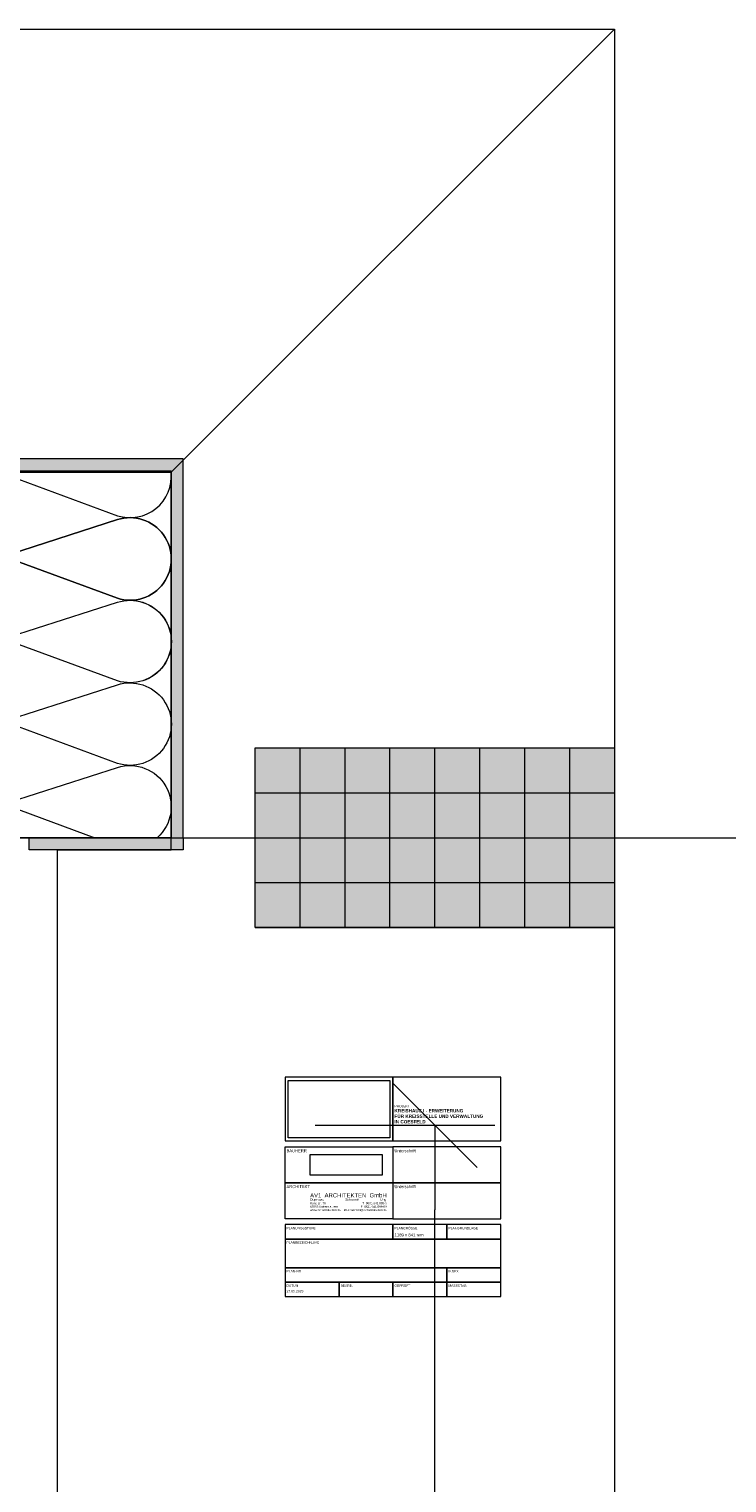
# Model space of a CAD drawing. Header units: metres. Extents: x -111 to 152, y -132 to 99.
# Tile 231 of 256: x 0.186 to 0.769, y -0.539 to 0.675. Entities that reach past the tile are written whole.
import ezdxf

# ---------------------------------------------------------------- set-up
doc = ezdxf.new("R2010")
doc.units = ezdxf.units.M
doc.header["$XCLIPFRAME"] = 0
doc.header["$PDMODE"] = 1
doc.header["$PDSIZE"] = -2
doc.linetypes.add('Achsen 01', pattern=[5.291531, 3.175, -1.058062, 0.352704, -0.705764])
doc.layers.get('0').update_dxf_attribs({"lineweight": 25})
for name, color, linetype, lineweight, true_color in [('014_Fassadenarbeiten-000 Aufsicht Betonfertigteile', 7, 'Continuous', 9, 0xc0c0c0), ('014_Fassadenarbeiten-330 mineralische Dämmung', 7, 'Continuous', 9, 0x666666), ('032_Metallarbeiten-PR_Fassade', 7, 'Continuous', 13, 0x444444), ('AV1-Achsen', 1, 'Achsen 01', 18, 0xff0000), ('DIN 277-Nettoraumfläche-Nutzflächen', 7, 'Continuous', 5, 0xd9d9d9)]:
    doc.layers.add(name, color=color, linetype=linetype, lineweight=lineweight, true_color=true_color)
for name, color, linetype, lineweight in [('014_Fassadenarbeiten-330 Betonfertigteile vertikal', 7, 'Continuous', 9), ('030_Sonnenschutzarbeiten-BLENDSCHUTZ', 7, 'Continuous', 5), ('_EG (2D)', 7, 'Continuous', 9), ('_EG - DS (2D)', 7, 'Continuous', 9), ('_GRU (2D)', 7, 'Continuous', 9), ('_Plankopf (2D)', 7, 'Continuous', 9), ('Bemaßung-Bemaßung', 7, 'Continuous', 9), ('Keine', 7, 'Continuous', 9)]:
    doc.layers.add(name, color=color, linetype=linetype, lineweight=lineweight)
doc.layers.get('0').freeze()
doc.styles.add('Arial', font='arial.ttf')
doc.styles.add('Arial (bold)', font='arialbd.ttf')
doc.styles.add('Arial Narrow', font='ARIALN.TTF')
doc.dimstyles.new('COE 50', dxfattribs={"dimtxt": 126.090495, "dimasz": 0.001414, "dimexe": 0.001, "dimexo": 0.01, "dimgap": 0.001, "dimtad": 1, "dimdec": 3, "dimtxsty": 'Arial', "dimblk": 'VW_SLASH-3', "dimblk1": 'VW_SLASH-3', "dimblk2": 'VW_SLASH-3', "dimcen": 0, "dimadec": 3, "dimazin": 0, "dimtfac": 0.8, "dimtdec": 3, "dimtix": 1, "dimtmove": 0, "dimatfit": 0, "dimldrblk": 'VW_SLASH-2', "dimfxl": 0.002, "dimfxlon": 1, "dimfrac": 2, "dimtolj": 1, "dimarcsym": 0})
picture_1 = doc.add_image_def('image2.png', size_in_pixel=(1587, 454))
picture_2 = doc.add_image_def('image3.jpg', size_in_pixel=(1200, 801))

# ---------------------------------------------------------------- blocks, each defined once
blk = doc.blocks.new('VW_SLASH-3')
at = {"color": 0, "linetype": 'ByBlock', "lineweight": -2, "transparency": 16777216}
blk.add_line((0, 0), (-1, 0), dxfattribs=at)
at = {"color": 0, "linetype": 'Continuous', "lineweight": 15, "transparency": 16777216, "flags": 128}
blk.add_lwpolyline([(0.5, 0.5), (-0.5, -0.5)], dxfattribs=at)
blk = doc.blocks.new('*D35')
at = {"layer": '030_Sonnenschutzarbeiten-BLENDSCHUTZ', "color": 0, "lineweight": -2}
for p, q in [((0.425, -0.24), (0.575, -0.24)), ((0.525, -2.5043), (0.525, -0.3107)), ((0.425, -2.575), (0.575, -2.575))]:
    blk.add_line(p, q, dxfattribs=at)
at = {"layer": 'Defpoints', "color": 0}
for p in [(-0.215, -0.24), (0.525, -0.24), (-0.215, -2.575)]:
    blk.add_point(p, dxfattribs=at)
at = {"layer": '030_Sonnenschutzarbeiten-BLENDSCHUTZ', "color": 0, "lineweight": -2, "xscale": 0.070693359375, "yscale": 0.070693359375, "zscale": 0.070693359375}
for p, rotation in [((0.525, -0.24), 90), ((0.525, -2.575), 270)]:
    blk.add_blockref('VW_SLASH-3', p, dxfattribs=dict(at, rotation=rotation))
at = {"layer": '030_Sonnenschutzarbeiten-BLENDSCHUTZ', "color": 0, "lineweight": 13, "insert": (0.3783, -1.4075), "char_height": 0.12609, "attachment_point": 5, "rotation": 90, "style": 'Arial'}
blk.add_mtext('\\A1;2,33\\S5^ ;', dxfattribs=at)
blk = doc.blocks.new('VW_SLASH-2')
at = {"color": 0, "linetype": 'ByBlock', "lineweight": -2, "transparency": 16777216}
blk.add_line((0, 0), (-1, 0), dxfattribs=at)
at = {"color": 0, "linetype": 'Continuous', "lineweight": 15, "transparency": 16777216, "flags": 128}
blk.add_lwpolyline([(0.5, 0.5), (-0.5, -0.5)], dxfattribs=at)
blk = doc.blocks.new('Group-199')
at = {"layer": '014_Fassadenarbeiten-330 mineralische Dämmung', "transparency": 33554687, "flags": 128}
for points in [[(0.2332, -0.17, 0.324435), (0.2206, -0.1316, 0.324435), (0.1802, -0.1316, 0.324435), (0.1676, -0.17), (0.1965, -0.26, -0.324488), (0.184, -0.2985, -0.324488), (0.1435, -0.2985, -0.324488), (0.131, -0.26), (0.1642, -0.17, 0.324435), (0.1517, -0.1316, 0.324435), (0.1112, -0.1316, 0.324435), (0.0987, -0.17), (0.1276, -0.26, -0.324488), (0.115, -0.2985, -0.324488), (0.0746, -0.2985, -0.324488), (0.062, -0.26), (0.0953, -0.17, 0.324435), (0.0827, -0.1316, 0.324435), (0.0423, -0.1316, 0.324435), (0.0297, -0.17), (0.0586, -0.26, -0.813291), (0, -0.2933)], [(0, -0.1256, -0.450728), (0.0263, -0.17), (0, -0.2412)], [(0.3021, -0.17, 1.372583), (0.2365, -0.17), (0.2655, -0.26, -1.372995), (0.1999, -0.26), (0.2332, -0.17, 1.372583), (0.1676, -0.17), (0.1965, -0.26, -1.372995), (0.131, -0.26), (0.1642, -0.17, 1.372583), (0.0987, -0.17), (0.1276, -0.26, -1.372995), (0.062, -0.26)], [(0.1676, -0.17, -0.324435), (0.1802, -0.1316, -0.324435), (0.2206, -0.1316, -0.324435), (0.2332, -0.17), (0.1999, -0.26, 0.324488), (0.2125, -0.2985, 0.324488), (0.2529, -0.2985, 0.324488), (0.2655, -0.26), (0.2365, -0.17, -0.324435), (0.2491, -0.1316, -0.324435), (0.2895, -0.1316, -0.324435), (0.3021, -0.17), (0.2688, -0.26, 0.54007), (0.305, -0.3048)], [(0.305, -0.1684, -0.131588), (0.305, -0.1505)]]:
    blk.add_lwpolyline(points, format="xyb", dxfattribs=at)
blk = doc.blocks.new('Group-200')
at = {"layer": '014_Fassadenarbeiten-330 mineralische Dämmung', "transparency": 33554687}
blk.add_blockref('Group-199', (0, 0), dxfattribs=at)
blk = doc.blocks.new('Parametric Object-30')
at = {"layer": '014_Fassadenarbeiten-330 mineralische Dämmung', "color": 7, "transparency": 33554687}
blk.add_blockref('Group-200', (0, 0), dxfattribs=at)
at = {"layer": '014_Fassadenarbeiten-330 mineralische Dämmung', "color": 0, "flags": 1}
for tag in ['IFC_UUID', 'instanceID', 'prm0_name', 'prm0_type', 'prm0_value', 'prm1_name', 'prm1_type', 'prm1_value', 'prm2_name', 'prm2_type', 'prm2_value', 'prm3_name', 'prm3_type', 'prm3_value', 'prm4_name', 'prm4_type', 'prm4_value', 'prm5_name', 'prm5_type', 'prm5_value', 'prm6_name', 'prm6_type', 'prm6_value']:
    blk.add_attdef(tag, (0.1169, 0), '', height=0.00018, dxfattribs=at)
blk = doc.blocks.new('*D378')
at = {"layer": 'Bemaßung-Bemaßung', "color": 0, "lineweight": -2}
for p, q in [((0.075, 2.575), (0.075, 2.725)), ((0.675, 2.575), (0.675, 2.725)), ((0.0043, 2.675), (-0.0664, 2.675)), ((0.675, 2.675), (0.075, 2.675)), ((0.7457, 2.675), (0.8164, 2.675))]:
    blk.add_line(p, q, dxfattribs=at)
at = {"layer": 'Defpoints', "color": 0}
for p in [(0.075, 2.675), (0.075, 0.675), (0.675, 0.075)]:
    blk.add_point(p, dxfattribs=at)
at = {"layer": 'Bemaßung-Bemaßung', "color": 0, "lineweight": -2, "xscale": 0.070693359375, "yscale": 0.070693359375, "zscale": 0.070693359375}
blk.add_blockref('VW_SLASH-3', (0.075, 2.675), dxfattribs=at)
at = {"layer": 'Bemaßung-Bemaßung', "color": 0, "lineweight": -2, "xscale": 0.070693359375, "yscale": 0.070693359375, "zscale": 0.070693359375, "rotation": 180}
blk.add_blockref('VW_SLASH-3', (0.675, 2.675), dxfattribs=at)
at = {"layer": 'Bemaßung-Bemaßung', "color": 0, "insert": (0.7749, 2.8264), "char_height": 0.12609, "attachment_point": 5, "style": 'Arial'}
blk.add_mtext('\\A1;60', dxfattribs=at)
blk = doc.blocks.new('*D398')
at = {"layer": 'Bemaßung-Bemaßung', "color": 0, "lineweight": -2}
for p, q in [((0.125, 1.575), (0.125, 1.725)), ((0.675, 1.575), (0.675, 1.725)), ((0.6043, 1.675), (0.1957, 1.675))]:
    blk.add_line(p, q, dxfattribs=at)
at = {"layer": 'Defpoints', "color": 0}
for p in [(0.125, 1.675), (0.125, 0), (0.675, 0)]:
    blk.add_point(p, dxfattribs=at)
at = {"layer": 'Bemaßung-Bemaßung', "color": 0, "lineweight": -2, "xscale": 0.070693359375, "yscale": 0.070693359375, "zscale": 0.070693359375, "rotation": 180}
blk.add_blockref('VW_SLASH-3', (0.125, 1.675), dxfattribs=at)
at = {"layer": 'Bemaßung-Bemaßung', "color": 0, "lineweight": -2, "xscale": 0.070693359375, "yscale": 0.070693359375, "zscale": 0.070693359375}
blk.add_blockref('VW_SLASH-3', (0.675, 1.675), dxfattribs=at)
at = {"layer": 'Bemaßung-Bemaßung', "color": 0, "insert": (0.4, 1.7891), "char_height": 0.12609, "attachment_point": 5, "style": 'Arial'}
blk.add_mtext('\\A1;55', dxfattribs=at)
blk = doc.blocks.new('*D405')
at = {"layer": 'Bemaßung-Bemaßung', "color": 0, "lineweight": -2}
for p, q in [((2.175, 0.7457), (2.175, 0.8164)), ((2.075, 0.675), (2.225, 0.675)), ((2.175, 0.075), (2.175, 0.675)), ((2.075, 0.075), (2.225, 0.075)), ((2.175, 0.0043), (2.175, -0.0664))]:
    blk.add_line(p, q, dxfattribs=at)
at = {"layer": 'Defpoints', "color": 0}
for p in [(0.075, 0.675), (2.175, 0.675), (0.675, 0.075)]:
    blk.add_point(p, dxfattribs=at)
at = {"layer": 'Bemaßung-Bemaßung', "color": 0, "lineweight": -2, "xscale": 0.070693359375, "yscale": 0.070693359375, "zscale": 0.070693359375}
for p, rotation in [((2.175, 0.675), 270), ((2.175, 0.075), 90)]:
    blk.add_blockref('VW_SLASH-3', p, dxfattribs=dict(at, rotation=rotation))
at = {"layer": 'Bemaßung-Bemaßung', "color": 0, "insert": (2.0236, 0.7749), "char_height": 0.12609, "attachment_point": 5, "rotation": 90, "style": 'Arial'}
blk.add_mtext('\\A1;60', dxfattribs=at)
blk = doc.blocks.new('*D406')
at = {"layer": 'Bemaßung-Bemaßung', "color": 0, "lineweight": -2}
for p, q in [((2.175, 0.1457), (2.175, 0.2164)), ((2.075, 0.075), (2.225, 0.075)), ((2.175, -0.075), (2.175, 0.075)), ((2.075, -0.075), (2.225, -0.075)), ((2.175, -0.1457), (2.175, -0.2164))]:
    blk.add_line(p, q, dxfattribs=at)
at = {"layer": 'Defpoints', "color": 0}
for p in [(0.675, 0.075), (2.175, 0.075), (0.675, -0.075)]:
    blk.add_point(p, dxfattribs=at)
at = {"layer": 'Bemaßung-Bemaßung', "color": 0, "lineweight": -2, "xscale": 0.070693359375, "yscale": 0.070693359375, "zscale": 0.070693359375}
for p, rotation in [((2.175, 0.075), 270), ((2.175, -0.075), 90)]:
    blk.add_blockref('VW_SLASH-3', p, dxfattribs=dict(at, rotation=rotation))
at = {"layer": 'Bemaßung-Bemaßung', "color": 0, "insert": (2.0236, -0.1749), "char_height": 0.12609, "attachment_point": 5, "rotation": 90, "style": 'Arial'}
blk.add_mtext('\\A1;15', dxfattribs=at)
blk = doc.blocks.new('*D407')
at = {"layer": 'Bemaßung-Bemaßung', "color": 0, "lineweight": -2}
for p, q in [((2.075, -0.075), (2.225, -0.075)), ((2.175, -2.5543), (2.175, -0.1457)), ((2.075, -2.625), (2.225, -2.625))]:
    blk.add_line(p, q, dxfattribs=at)
at = {"layer": 'Defpoints', "color": 0}
for p in [(0.675, -0.075), (2.175, -0.075), (0.675, -2.625)]:
    blk.add_point(p, dxfattribs=at)
at = {"layer": 'Bemaßung-Bemaßung', "color": 0, "lineweight": -2, "xscale": 0.070693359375, "yscale": 0.070693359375, "zscale": 0.070693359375}
for p, rotation in [((2.175, -0.075), 90), ((2.175, -2.625), 270)]:
    blk.add_blockref('VW_SLASH-3', p, dxfattribs=dict(at, rotation=rotation))
at = {"layer": 'Bemaßung-Bemaßung', "color": 0, "insert": (2.0492, -1.35), "char_height": 0.12609, "attachment_point": 5, "rotation": 90, "style": 'Arial'}
blk.add_mtext('\\A1;2,55', dxfattribs=at)
blk = doc.blocks.new('*D426')
at = {"layer": 'Bemaßung-Bemaßung', "color": 0, "lineweight": -2}
for p, q in [((-39.825, 3.075), (-39.825, 3.225)), ((0.675, 3.075), (0.675, 3.225)), ((-39.7543, 3.175), (0.6043, 3.175))]:
    blk.add_line(p, q, dxfattribs=at)
at = {"layer": 'Defpoints', "color": 0}
for p in [(0.675, 3.175), (-39.825, 0), (0.675, 0)]:
    blk.add_point(p, dxfattribs=at)
at = {"layer": 'Bemaßung-Bemaßung', "color": 0, "lineweight": -2, "xscale": 0.070693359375, "yscale": 0.070693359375, "zscale": 0.070693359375, "rotation": 180}
blk.add_blockref('VW_SLASH-3', (-39.825, 3.175), dxfattribs=at)
at = {"layer": 'Bemaßung-Bemaßung', "color": 0, "lineweight": -2, "xscale": 0.070693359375, "yscale": 0.070693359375, "zscale": 0.070693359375}
blk.add_blockref('VW_SLASH-3', (0.675, 3.175), dxfattribs=at)
at = {"layer": 'Bemaßung-Bemaßung', "color": 0, "insert": (-19.575, 3.3008), "char_height": 0.12609, "attachment_point": 5, "style": 'Arial'}
blk.add_mtext('\\A1;40,50', dxfattribs=at)
blk = doc.blocks.new('Group-734')
at = {"layer": 'Keine', "transparency": 33554687, "line_spacing_factor": 0.969122, "style": 'Arial'}
for s, insert, char_height, attachment_point in [('AV1  ARCHITEKTEN  GmbH', (0.4209, -0.3003), 0.003531, 7), ('www.av1architekten.de', (0.4209, -0.3099), 0.001765, 1), ('67655 Kaiserslautern', (0.4209, -0.3071), 0.001765, 1), ('Kanalstr. 75', (0.4209, -0.3042), 0.001765, 1), ('kh-l.coesfeld@av1architekten.de', (0.4848, -0.3099), 0.001765, 3), ('F  0631-341 099-69', (0.4848, -0.3071), 0.001765, 3), ('T  0631-341 099-0', (0.4848, -0.3042), 0.001765, 3)]:
    blk.add_mtext(s, dxfattribs=dict(at, insert=insert, char_height=char_height, attachment_point=attachment_point))
at = {"layer": 'Keine', "transparency": 33554687, "insert": (0.4209, -0.301), "char_height": 0.002017, "width": 0.063943, "attachment_point": 1, "line_spacing_factor": 0.969122, "style": 'Arial'}
blk.add_mtext("Dujmovic'                      Schanné                       Urig", dxfattribs=at)
blk = doc.blocks.new('Plankopf (2D)')
at = {"layer": 'Keine', "linetype": 'Continuous', "flags": 128}
for points in [[(0.49, -0.2), (0.4, -0.2), (0.4, -0.253), (0.49, -0.253)], [(0.58, -0.2), (0.49, -0.2), (0.49, -0.253), (0.58, -0.253)], [(0.4, -0.258), (0.49, -0.258), (0.49, -0.288), (0.4, -0.288)], [(0.58, -0.258), (0.49, -0.258), (0.49, -0.288), (0.58, -0.288)], [(0.4, -0.288), (0.49, -0.288), (0.49, -0.318), (0.4, -0.318)], [(0.58, -0.288), (0.49, -0.288), (0.49, -0.318), (0.58, -0.318)], [(0.49, -0.323), (0.4, -0.323), (0.4, -0.335), (0.49, -0.335)], [(0.535, -0.323), (0.49, -0.323), (0.49, -0.335), (0.535, -0.335)], [(0.58, -0.323), (0.535, -0.323), (0.535, -0.335), (0.58, -0.335)], [(0.58, -0.335), (0.4, -0.335), (0.4, -0.359), (0.58, -0.359)], [(0.535, -0.359), (0.4, -0.359), (0.4, -0.371), (0.535, -0.371)], [(0.58, -0.359), (0.535, -0.359), (0.535, -0.371), (0.58, -0.371)], [(0.445, -0.371), (0.4, -0.371), (0.4, -0.383), (0.445, -0.383)], [(0.49, -0.371), (0.445, -0.371), (0.445, -0.383), (0.49, -0.383)], [(0.535, -0.371), (0.49, -0.371), (0.49, -0.383), (0.535, -0.383)], [(0.58, -0.371), (0.535, -0.371), (0.535, -0.383), (0.58, -0.383)]]:
    blk.add_lwpolyline(points, close=True, dxfattribs=at)
at = {"layer": 'DIN 277-Nettoraumfläche-Nutzflächen'}
blk.add_blockref('Group-734', (0, 0), dxfattribs=at)
at = {"layer": 'Keine', "color": 7, "transparency": 33554687}
for s, insert, char_height, attachment_point, line_spacing_factor, style in [('PROJEKT', (0.4913, -0.223), 0.00202, 1, 0.994404, 'Arial Narrow'), ('KREISHAUS I - ERWEITERUNG \\PFÜR KREISSTELLE UND VERWALTUNG\\PIN COESFELD', (0.4913, -0.2265), 0.002774, 1, 0.994404, 'Arial (bold)'), ('27.09.2023', (0.4012, -0.3785), 0.00202, 4, 0.969122, 'Arial')]:
    blk.add_mtext(s, dxfattribs=dict(at, insert=insert, char_height=char_height, attachment_point=attachment_point, line_spacing_factor=line_spacing_factor, style=style))
at = {"layer": 'Keine', "transparency": 33554687}
for s, insert, char_height, attachment_point, line_spacing_factor, style in [('BAUHERR', (0.4012, -0.26), 0.00252, 1, 0.994404, 'Arial Narrow'), ('Unterschrift', (0.4913, -0.26), 0.002522, 1, 0.994404, 'Arial Narrow'), ('ARCHITEKT ', (0.4012, -0.29), 0.00252, 1, 0.994404, 'Arial Narrow'), ('Unterschrift', (0.4913, -0.29), 0.002522, 1, 0.994404, 'Arial Narrow'), ('PLANUNGSSTUFE', (0.4012, -0.3249), 0.002017, 1, 0.994404, 'Arial Narrow'), ('PLANGRÖSSE', (0.4913, -0.3249), 0.00202, 1, 0.994404, 'Arial Narrow'), ('PLANGRUNDLAGE', (0.5363, -0.3249), 0.002017, 1, 0.994404, 'Arial Narrow'), ('PLANBEZEICHNUNG', (0.4012, -0.3369), 0.002017, 1, 0.994404, 'Arial Narrow'), ('1189 x 841 mm', (0.4913, -0.3329), 0.002522, 7, 0.969122, 'Arial'), ('PLAN-NR', (0.4012, -0.3609), 0.00202, 1, 0.994404, 'Arial Narrow'), ('INDEX', (0.5363, -0.3609), 0.00202, 1, 0.994404, 'Arial Narrow'), ('DATUM', (0.4012, -0.3729), 0.00202, 1, 0.994404, 'Arial Narrow'), ('BEARB.', (0.4463, -0.3729), 0.00202, 1, 0.994404, 'Arial Narrow'), ('GEPRÜFT', (0.4913, -0.3729), 0.00202, 1, 0.994404, 'Arial Narrow'), ('MASSSTAB', (0.5363, -0.3729), 0.00202, 1, 0.994404, 'Arial Narrow')]:
    blk.add_mtext(s, dxfattribs=dict(at, insert=insert, char_height=char_height, attachment_point=attachment_point, line_spacing_factor=line_spacing_factor, style=style))
at = {"layer": 'Bemaßung-Bemaßung'}
image = blk.add_image(picture_2, insert=(0.4025, -0.2505), size_in_units=(0.085, 0.0567), dxfattribs=at)
image.set_boundary_path([(-0.5, 122.9), (1199.5, 122.9), (1199.5, 800.5), (-0.5, 800.5), (-0.5, 122.9)])
at = {"layer": 'Keine', "transparency": 33554687}
image = blk.add_image(picture_1, insert=(0.4191, -0.2818), size_in_units=(0.0612, 0.0175), dxfattribs=at)
image.set_boundary_path([(46.4, -0.5), (1608, -0.5), (1608, 453.5), (46.4, 453.5), (46.4, -0.5)])
image.dxf.flags = 15
blk = doc.blocks.new('Group-717')
at = {"layer": 'AV1-Achsen'}
blk.add_line((-43.2844, 0), (4.2656, 0), dxfattribs=at)
blk = doc.blocks.new('GRU (2D)')
at = {"layer": 'AV1-Achsen', "color": 7}
blk.add_blockref('Group-717', (0, 0), dxfattribs=at)
blk = doc.blocks.new('EG - DS (2D)')
at = {"layer": '030_Sonnenschutzarbeiten-BLENDSCHUTZ', "color": 7, "lineweight": 13}
dim = blk.add_aligned_dim(p1=(-0.215, -2.575), p2=(-0.215, -0.24), distance=-0.74, text='2,33\\S5^ ;', dimstyle='COE 50', override={"dimtxt": 0.12609, "dimasz": 0.070693, "dimexe": 0.05, "dimgap": 0.05, "dimpost": '<>', "dimtxsty": 'Arial', "dimtmove": 2, "dimfxl": 0.1}, dxfattribs=at)
dim.commit()
dim.dimension.update_dxf_attribs({"geometry": '*D35', "text_midpoint": (0.3783, -1.4075)})
blk = doc.blocks.new('EG (2D)')
at = {"layer": '014_Fassadenarbeiten-330 Betonfertigteile vertikal', "linetype": 'Continuous', "lineweight": 0}
blk.add_hatch(color=9, dxfattribs=at).paths.add_polyline_path([(0.675, 0.075), (0.675, -0.075), (0.375, -0.075), (0.375, 0.075)])
at = {"layer": '014_Fassadenarbeiten-330 Betonfertigteile vertikal', "linetype": 'Continuous', "lineweight": 9}
h = blk.add_hatch(dxfattribs=at)
h.set_pattern_fill('Stahlbetonfertigteil', color=8, style=0, pattern_type=2)
h.set_pattern_definition([(-90, (0, 0), (0.0375, 0), [])])
h.paths.add_polyline_path([(0.675, 0.075), (0.675, -0.075), (0.375, -0.075), (0.375, 0.075)])
at = {"layer": '014_Fassadenarbeiten-330 Betonfertigteile vertikal', "linetype": 'Continuous', "lineweight": 13}
h = blk.add_hatch(dxfattribs=at)
h.set_pattern_fill('Stahlbetonfertigteil-1', color=8, style=0, pattern_type=2)
h.set_pattern_definition([(0, (0, 0), (2e-18, -0.0375), [])])
h.paths.add_polyline_path([(0.675, 0.075), (0.675, -0.075), (0.375, -0.075), (0.375, 0.075)])
at = {"layer": '032_Metallarbeiten-PR_Fassade', "linetype": 'Continuous', "lineweight": 0}
for points in [[(0, 0.3063), (0.305, 0.3063), (0.305, 0), (0.315, 0), (0.315, 0.3163), (0, 0.3163)], [(0.1863, 0), (0.315, 0), (0.315, -0.01), (0.1863, -0.01)]]:
    blk.add_hatch(color=253, dxfattribs=at).paths.add_polyline_path(points)
at = {"layer": '014_Fassadenarbeiten-000 Aufsicht Betonfertigteile', "flags": 128}
for points in [[(-0.026, 0.21), (-18.874, 0.21), (-18.874, 0.305), (-39.455, 0.305), (-39.825, 0.675), (0.675, 0.675), (0.305, 0.305), (-0.026, 0.305)], [(0.305, -16.19), (0.21, -16.19), (0.21, -0.01), (0.305, -0.01), (0.305, 0.305), (0.675, 0.675), (0.675, -22.275), (0.305, -21.905)]]:
    blk.add_lwpolyline(points, close=True, dxfattribs=at)
at = {"layer": '014_Fassadenarbeiten-330 Betonfertigteile vertikal', "flags": 128}
blk.add_lwpolyline([(0.675, 0.075), (0.675, -0.075), (0.375, -0.075), (0.375, 0.075)], close=True, dxfattribs=at)
at = {"layer": '014_Fassadenarbeiten-330 mineralische Dämmung', "flags": 128}
blk.add_lwpolyline([(0.125, 0.125), (0, 0.125), (0, 0.305), (0.305, 0.305), (0.305, 0), (0.125, 0)], close=True, dxfattribs=at)
at = {"layer": '032_Metallarbeiten-PR_Fassade', "color": 251, "flags": 128}
for points in [[(0, 0.3063), (0.305, 0.3063), (0.305, 0), (0.315, 0), (0.315, 0.3163), (0, 0.3163)], [(0.1863, 0), (0.315, 0), (0.315, -0.01), (0.1863, -0.01)]]:
    blk.add_lwpolyline(points, close=True, dxfattribs=at)
at = {"layer": 'Keine', "color": 9, "linetype": 'Continuous', "lineweight": 13, "flags": 128}
blk.add_lwpolyline([(-39.825, 0.675), (0.675, 0.675), (0.675, -22.275), (-39.825, -22.275)], close=True, dxfattribs=at)
at = {"layer": '014_Fassadenarbeiten-330 mineralische Dämmung', "rotation": 90}
blk.add_blockref('Parametric Object-30', (0, 0), dxfattribs=at)
at = {"layer": 'Bemaßung-Bemaßung'}
for base, p1, p2, text, picture, middle in [((0.675, 3.175), (-39.825, 0), (0.675, 0), '40,50', '*D426', (-19.575, 3.3008)), ((0.125, 1.675), (0.675, 0), (0.125, 0), '55', '*D398', (0.4, 1.7891))]:
    dim = blk.add_linear_dim(base=base, p1=p1, p2=p2, text=text, dimstyle='COE 50', override={"dimtxt": 0.12609, "dimasz": 0.070693, "dimexe": 0.05, "dimgap": 0.05, "dimpost": '<>', "dimtxsty": 'Arial', "dimtmove": 2, "dimfxl": 0.1}, dxfattribs=at)
    dim.commit()
    dim.dimension.update_dxf_attribs({"geometry": picture, "text_midpoint": middle})
dim = blk.add_linear_dim(base=(0.075, 2.675), p1=(0.675, 0.075), p2=(0.075, 0.675), text='60', dimstyle='COE 50', override={"dimtxt": 0.12609, "dimasz": 0.070693, "dimexe": 0.05, "dimgap": 0.05, "dimpost": '<>', "dimtxsty": 'Arial', "dimtix": 0, "dimtmove": 2, "dimfxl": 0.1}, dxfattribs=at)
dim.commit()
dim.dimension.update_dxf_attribs({"geometry": '*D378', "text_midpoint": (0.7749, 2.8264), "dimtype": 160})
for base, p1, p2, angle, text, picture, middle, dimtype in [((2.175, 0.675), (0.675, 0.075), (0.075, 0.675), 270, '60', '*D405', (2.0236, 0.7749), 160), ((2.175, 0.075), (0.675, -0.075), (0.675, 0.075), 90, '15', '*D406', (2.0236, -0.1749), 161)]:
    dim = blk.add_linear_dim(base=base, p1=p1, p2=p2, angle=angle, text=text, dimstyle='COE 50', override={"dimtxt": 0.12609, "dimasz": 0.070693, "dimexe": 0.05, "dimgap": 0.05, "dimpost": '<>', "dimtxsty": 'Arial', "dimtix": 0, "dimtmove": 2, "dimfxl": 0.1}, dxfattribs=at)
    dim.commit()
    dim.dimension.update_dxf_attribs({"geometry": picture, "text_midpoint": middle, "dimtype": dimtype})
dim = blk.add_aligned_dim(p1=(0.675, -2.625), p2=(0.675, -0.075), distance=-1.5, text='2,55', dimstyle='COE 50', override={"dimtxt": 0.12609, "dimasz": 0.070693, "dimexe": 0.05, "dimgap": 0.05, "dimpost": '<>', "dimtxsty": 'Arial', "dimtmove": 2, "dimfxl": 0.1}, dxfattribs=at)
dim.commit()
dim.dimension.update_dxf_attribs({"geometry": '*D407', "text_midpoint": (2.0492, -1.35)})

msp = doc.modelspace()

# ---------------------------------------------------------------- block references
at = {"layer": '_EG - DS (2D)'}
msp.add_blockref('EG - DS (2D)', (0, 0), dxfattribs=at)

# ---------------------------------------------------------------- next in the draw order: block references
at = {"layer": '_EG (2D)'}
msp.add_blockref('EG (2D)', (0, 0), dxfattribs=at)

# ---------------------------------------------------------------- next in the draw order: block references
at = {"layer": '_Plankopf (2D)'}
msp.add_blockref('Plankopf (2D)', (0, 0), dxfattribs=at)

# ---------------------------------------------------------------- next in the draw order: block references
at = {"layer": '_GRU (2D)'}
msp.add_blockref('GRU (2D)', (0, 0), dxfattribs=at)

doc.saveas('drawing.dxf')
